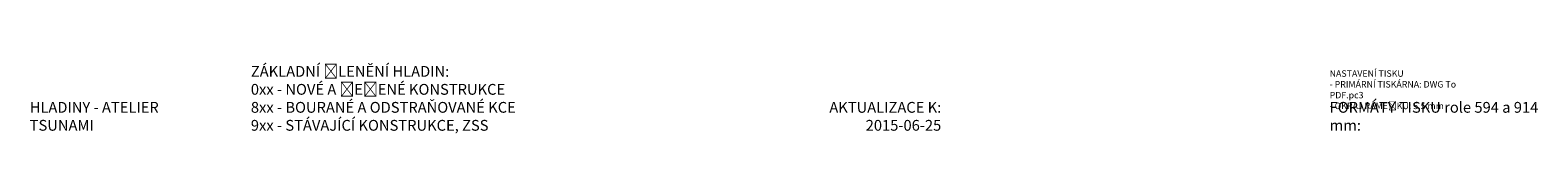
# Model space of a CAD drawing. Header units: metres. Extents: x -115250 to 1551995, y -140807 to 374743.
# Tile 40 of 205: x -110229 to -40349, y 1120 to 4412. Entities that reach past the tile are written whole.
import ezdxf

# ---------------------------------------------------------------- set-up
doc = ezdxf.new("R2010")
doc.units = ezdxf.units.M
doc.header["$LTSCALE"] = 100
doc.styles.get("Standard").update_dxf_attribs({"font": 'isocpeur.ttf'})

msp = doc.modelspace()

# ---------------------------------------------------------------- texts
for s, width, insert, char_height, attachment_point in [('ZÁKLADNÍ ČLENĚNÍ HLADIN:\\P0xx - NOVÉ A ŘEŠENÉ KONSTRUKCE\\P8xx - BOURANÉ A ODSTRAŇOVANÉ KCE\\P9xx - STÁVAJÍCÍ KONSTRUKCE, ZSS', 14155.649, (-100000, 1250), 500, 7), ('NASTAVENÍ TISKU\\P- PRIMÁRNÍ TISKÁRNA: DWG To PDF.pc3\\P- OKRAJ RÁMEČKU: 5,5 mm', 7383, (-50000, 2250), 300, 7), ('HLADINY - ATELIER TSUNAMI', 9055, (-110250, 1250), 500, 7), ('AKTUALIZACE K: 2015-06-25', 8655, (-68000, 1250), 500, 9), ('FORMÁTY TISKU role 594 a 914 mm:', 11055, (-50000, 1250), 500, 7)]:
    msp.add_mtext_dynamic_manual_height_columns(s, width=width, gutter_width=12.5, heights=[0], dxfattribs=dict(insert=insert, char_height=char_height, attachment_point=attachment_point))

doc.saveas('drawing.dxf')
